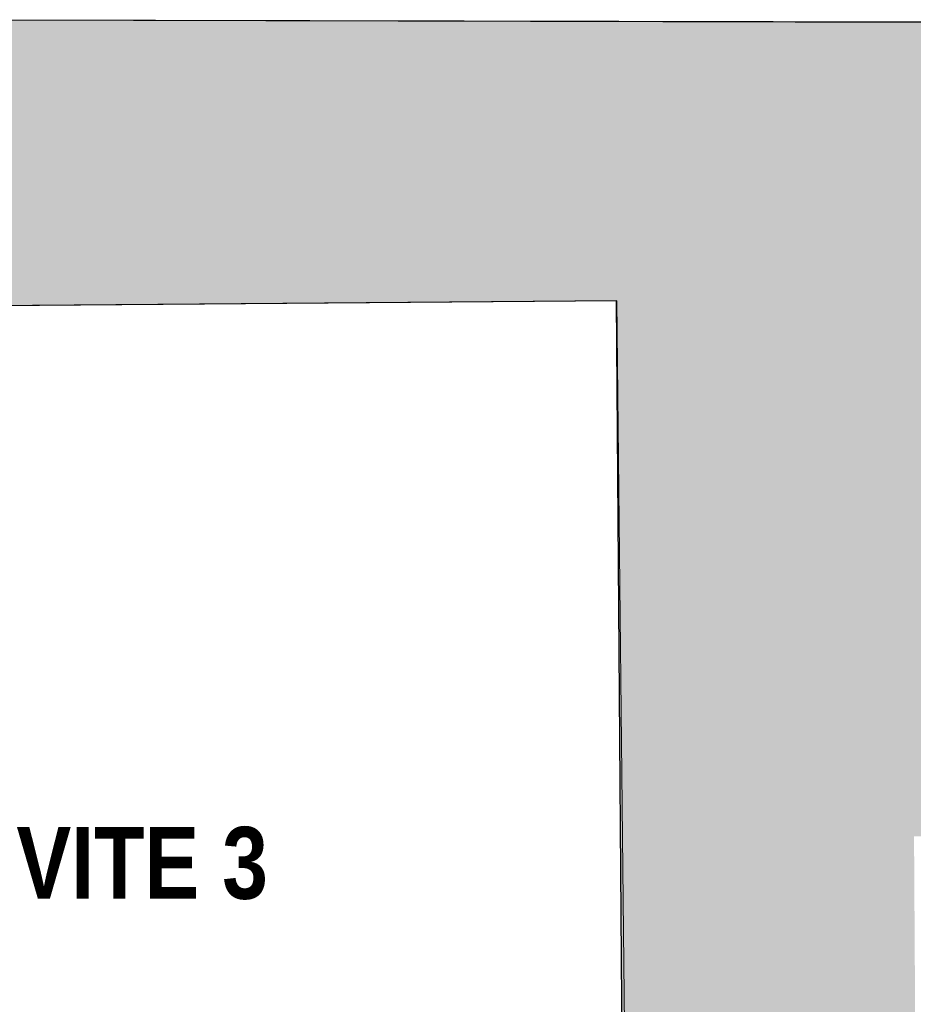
# Model space of a CAD drawing. Extents: x -6068 to 35118, y -17738 to 67348.
# Tile 83 of 243: x 351 to 603, y -278 to -1. Entities that reach past the tile are written whole.
import ezdxf
from ezdxf.enums import TextEntityAlignment as Align

# ---------------------------------------------------------------- set-up
doc = ezdxf.new("R2010")
doc.units = 0
doc.header["$LTSCALE"] = 15
doc.linetypes.add('Continua', pattern=[0])
doc.linetypes.add('Cui_CONTINU', pattern=[0])
doc.layers.add('EDL_RDJ murs & cloisons', color=5, linetype='CONTINUOUS')
doc.layers.add('PIS-fond de plan', color=7, linetype='Cui_CONTINU')
doc.layers.add('Enveloppe - NIVEAUX - Style par défaut', color=7, linetype='Continua', lineweight=0, true_color=0x000000)
doc.layers.add('Pièce - Notes - NIVEAUX - Style par défaut', color=7, linetype='Continua', lineweight=0, true_color=0x000000)
doc.styles.add('Arial Narrow Bold', font='ARIALNB.TTF')

# ---------------------------------------------------------------- blocks, each defined once
blk = doc.blocks.new('EDL_RDJ plan_2025 10 17')
at = {"layer": 'EDL_RDJ murs & cloisons', "linetype": 'Continuous', "ltscale": 0.08}
h = blk.add_hatch(color=9, dxfattribs=at)
h.dxf.hatch_style = 1
h.paths.add_polyline_path([(357.47, -81.33), (355.99, -30.03), (354.69, -30.04), (354.64, -21.04), (360.42, -21.01), (360.45, -9.87), (360.47, -0.87), (621.01, -1.52), (620.63, -151.71), (716.03, -151.82), (716.03, -160.82), (708.84, -160.82), (708.94, -171.81), (709.02, -180.81), (708.27, -180.82), (705.96, -229.76), (617.21, -230.56), (619.22, -558.37), (625.22, -558.33), (625.27, -566.33), (619.3, -566.37), (619.69, -662.37), (544.69, -662.67), (544.56, -622.13), (501.35, -622.27), (501.1, -548.77), (534.89, -548.66), (535.66, -363.3), (533.48, -79.97)])
for points in [[(357.47, -81.33), (355.99, -30.03), (354.69, -30.04), (354.64, -21.04), (360.42, -21.01), (360.45, -9.87), (360.47, -0.87), (621.01, -1.52)], [(619.69, -662.37), (544.69, -662.67), (544.56, -622.13), (501.35, -622.27), (501.1, -548.77), (534.89, -548.66), (535.66, -363.3), (533.48, -79.97), (357.47, -81.33)]]:
    blk.add_lwpolyline(points, dxfattribs=at)
at = {"layer": 'Enveloppe - NIVEAUX - Style par défaut', "color": 18, "linetype": 'Continua', "lineweight": 20, "ltscale": 0.1, "true_color": 0x000000}
for p, q in [((621.01, -1.5), (360.44, -0.87)), ((357.47, -81.33), (533.65, -79.97)), ((533.65, -79.97), (535.93, -297.22))]:
    blk.add_line(p, q, dxfattribs=at)
at = {"layer": 'Pièce - Notes - NIVEAUX - Style par défaut', "color": 18, "true_color": 0x000000, "style": 'Arial Narrow Bold'}
blk.add_text("SALLE D'ACTIVITE 3", height=20.2055, dxfattribs=at).set_placement((320.88, -248.12), align=Align.CENTER)

msp = doc.modelspace()

# ---------------------------------------------------------------- block references
at = {"layer": 'PIS-fond de plan'}
msp.add_blockref('EDL_RDJ plan_2025 10 17', (-14.33, 0), dxfattribs=at)

doc.saveas('drawing.dxf')
